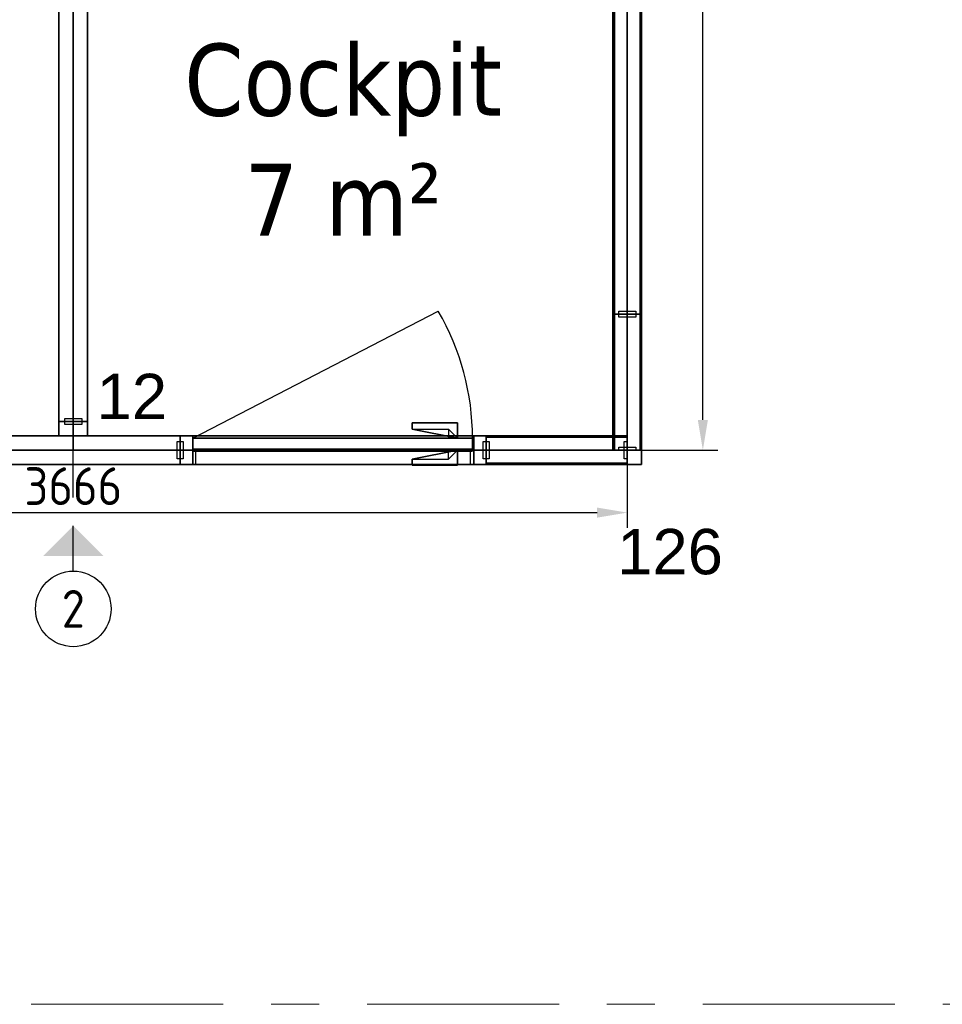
# Model space of a CAD drawing. Extents: x 2820 to 91013, y 1478 to 38178.
# Tile 25 of 182: x 11672 to 14725, y 30328 to 33585. Entities that reach past the tile are written whole.
import ezdxf
from ezdxf.enums import TextEntityAlignment as Align

# ---------------------------------------------------------------- set-up
doc = ezdxf.new("R2010")
doc.units = 0
doc.header["$LTSCALE"] = 50
doc.header["$PDSIZE"] = -5
doc.linetypes.add('HIDDEN2', pattern=[4.7625, 3.175, -1.5875])
doc.linetypes.add('Onderlegger 2e verdieping$0$stramien', pattern=[22.225, 12.7, -3.175, 3.175, -3.175])
doc.layers.get('0').update_dxf_attribs({"linetype": 'CONTINUOUS'})
doc.layers.get('DEFPOINTS').update_dxf_attribs({"linetype": 'CONTINUOUS'})
for name, color, linetype in [('AS-A38--_F----5', 2, 'CONTINUOUS'), ('AS-A38--_F---4-', 9, 'CONTINUOUS'), ('AS-I38-E_F----5_Deuren', 7, 'CONTINUOUS'), ('AS-I38-M_F----5_Deurmodulen', 7, 'CONTINUOUS'), ('AS-I38-M_F----5_Hoekaansluitingen', 7, 'CONTINUOUS'), ('AS-I38-M_F----5_Muuraansluitingen', 7, 'CONTINUOUS'), ('AS-I38-M_F----5_Wandmodulen', 7, 'CONTINUOUS'), ('AS-L32--_F----5', 84, 'CONTINUOUS'), ('AS-L32--_F---4-', 84, 'CONTINUOUS'), ('AS-L32--_F-23--', 84, 'CONTINUOUS'), ('AS-L32--_F123--', 84, 'CONTINUOUS'), ('AS-L38--', 7, 'CONTINUOUS'), ('AS-L38--_F----5', 7, 'CONTINUOUS'), ('AS-L38--_F---4-', 7, 'CONTINUOUS'), ('AS-L38--_F-23--', 3, 'CONTINUOUS'), ('AS-L38--_F1----', 2, 'CONTINUOUS'), ('AS-L38--_F1-----', 2, 'CONTINUOUS'), ('AS-L38--_F123--', 7, 'CONTINUOUS'), ('AS-L38GL_F---4-', 2, 'CONTINUOUS'), ('AS-L38GL_F123--', 3, 'CONTINUOUS'), ('AS-M38--_F123--_Wandlengte', 1, 'CONTINUOUS'), ('AS-T38--_F----5', 7, 'CONTINUOUS'), ('AS-T38--_F-23--', 7, 'CONTINUOUS'), ('IWTEKST', 2, 'CONTINUOUS')]:
    doc.layers.add(name, color=color, linetype=linetype)
doc.layers.add('AS-I38-1_F----5', color=2, linetype='CONTINUOUS', plot=False)
doc.layers.add('IWHULPLIJN', color=40, linetype='CONTINUOUS', plot=False)
doc.layers.add('Onderlegger 2e verdieping$0$A-AREA-IDEN', color=8, linetype='CONTINUOUS', lineweight=18)
doc.layers.add('Onderlegger 2e verdieping$0$S-GRID', color=8, linetype='CONTINUOUS', lineweight=18)
doc.styles.add('Onderlegger 2e verdieping$0$Tahoma_1', font='TAHOMA.TTF', dxfattribs={"height": 238.040123})
doc.styles.get("Standard").update_dxf_attribs({"font": 'isocp.shx'})
doc.dimstyles.new('CWall_F2_Wandlengte', dxfattribs={"dimscale": 50, "dimtxt": 2.5, "dimasz": 2, "dimexe": 1, "dimexo": 1, "dimgap": 0.5, "dimtad": 1, "dimdec": 0, "dimdsep": 46, "dimtxsty": 'Standard', "dimcen": 2.5, "dimclrt": 2, "dimadec": 0, "dimazin": 0, "dimtfac": 1, "dimtdec": 0, "dimtix": 1, "dimtmove": 2, "dimatfit": 0, "dimfxl": 0, "dimtolj": 1, "dimtzin": 0, "dimarcsym": 0})
pattern_1 = [(60, (616, 2090), (-43300, 25000), [300, -50000]), (60, (690, 2164), (-43300, 25000), [100, -50000]), (60, (645, 2190), (-43300, 25000), [100, -50000]), (150, (780, 2170), (-25000, -43300), [200, -50000])]
pattern_2 = [(0, (691.5, 1360), (29.7656, 59.5312), [0, -59.5312])]
pattern_3 = [(60, (616, 1230), (-43300, 25000), [300, -50000]), (60, (690, 1304), (-43300, 25000), [100, -50000]), (60, (645, 1330), (-43300, 25000), [100, -50000]), (150, (780, 1310), (-25000, -43300), [200, -50000])]
pattern_4 = [(60, (616, 370), (-43300, 25000), [300, -50000]), (60, (690, 444), (-43300, 25000), [100, -50000]), (60, (645, 470), (-43300, 25000), [100, -50000]), (150, (780, 450), (-25000, -43300), [200, -50000])]
pattern_5 = [(60, (150, 2090), (-43300, 25000), [300, -50000]), (60, (220, 2164), (-43300, 25000), [100, -50000]), (60, (180, 2190), (-43300, 25000), [100, -50000]), (150, (310, 2170), (-25000, -43300), [200, -50000])]
pattern_6 = [(0, (225, 1360), (29.766, 59.531), [0, -59.531])]
pattern_7 = [(60, (150, 1230), (-43300, 25000), [300, -50000]), (60, (220, 1304), (-43300, 25000), [100, -50000]), (60, (180, 1330), (-43300, 25000), [100, -50000]), (150, (310, 1310), (-25000, -43300), [200, -50000])]
pattern_8 = [(60, (150, 370), (-43300, 25000), [300, -50000]), (60, (220, 444), (-43300, 25000), [100, -50000]), (60, (180, 470), (-43300, 25000), [100, -50000]), (150, (310, 450), (-25000, -43300), [200, -50000])]
pattern_9 = [(60, (160, 2090), (-43300, 25000), [300, -50000]), (60, (230, 2164), (-43300, 25000), [100, -50000]), (60, (187, 2190), (-43300, 25000), [100, -50000]), (150, (320, 2170), (-25000, -43300), [200, -50000])]
pattern_10 = [(0, (233.25, 1360), (29.766, 59.531), [0, -59.531])]
pattern_11 = [(60, (160, 1230), (-43300, 25000), [300, -50000]), (60, (230, 1304), (-43300, 25000), [100, -50000]), (60, (187, 1330), (-43300, 25000), [100, -50000]), (150, (320, 1310), (-25000, -43300), [200, -50000])]
pattern_12 = [(60, (160, 370), (-43300, 25000), [300, -50000]), (60, (230, 444), (-43300, 25000), [100, -50000]), (60, (187, 470), (-43300, 25000), [100, -50000]), (150, (320, 450), (-25000, -43300), [200, -50000])]
pattern_13 = [(0, (869, 1360), (31.75, 31.75), [15.875, -47.625]), (90, (876.938, 1352.062), (-31.75, 31.75), [15.875, -47.625])]

# ---------------------------------------------------------------- blocks, each defined once
blk = doc.blocks.new('Onderlegger 2e verdieping')
at = {"layer": 'Onderlegger 2e verdieping$0$S-GRID', "linetype": 'Onderlegger 2e verdieping$0$stramien'}
blk.add_line((2820.4, 30328.2), (55386.6, 30328.2), dxfattribs=at)
at = {"layer": 'Onderlegger 2e verdieping$0$A-AREA-IDEN', "insert": (12742.5, 33505.8), "char_height": 238.04, "width": 1263, "attachment_point": 2, "line_spacing_factor": 1.000232, "style": 'Onderlegger 2e verdieping$0$Tahoma_1'}
blk.add_mtext('Cockpit\\P7 m²', dxfattribs=at)
blk = doc.blocks.new('QHK-4---_CTA01')
at = {"layer": 'AS-L38--_F----5', "linetype": 'HIDDEN2'}
blk.add_line((0, 0), (0, 0, 2700), dxfattribs=at)
at = {"layer": 'AS-L38--_F---4-'}
blk.add_line((-47.5, 47.5), (-47.5, 47.5, 2700), dxfattribs=at)
for points, invisible_edges in [([(0, 47.5, 2700), (0, -47.5, 2700), (47.5, -47.5, 2700), (-47.5, 47.5, 2700)], 4), ([(47.5, -47.5, 2700), (-47.5, 47.5, 2700), (-47.5, 0, 2700), (47.5, 0, 2700)], 1), ([(47.5, 0), (47.5, 0, 60), (47.5, -47.5, 60), (47.5, -47.5)], 1), ([(47.5, 0, 2660), (47.5, 0, 2700), (47.5, -47.5, 2700), (47.5, -47.5, 2660)], 1), ([(47.5, -47.5), (47.5, -47.5, 60), (0, -47.5, 60), (0, -47.5)], 4), ([(47.5, -47.5, 2660), (47.5, -47.5, 2700), (0, -47.5, 2700), (0, -47.5, 2660)], 4)]:
    blk.add_3dface(points, dxfattribs=dict(at, invisible_edges=invisible_edges))
for points in [[(47.5, 0, 60), (47.5, 0, 2660), (47.5, -47.5, 2660), (47.5, -47.5, 60)], [(47.5, -47.5, 60), (47.5, -47.5, 2660), (0, -47.5, 2660), (0, -47.5, 60)]]:
    blk.add_3dface(points, dxfattribs=at)
at = {"layer": 'AS-L38--_F123--'}
blk.add_lwpolyline([(0, -47.5), (47.5, -47.5), (47.5, 0)], dxfattribs=at)
at = {"layer": 'DEFPOINTS'}
blk.add_point((0, 0, 2700), dxfattribs=at)
at = {"layer": 'AS-I38-M_F----5_Hoekaansluitingen', "extrusion": (1, -6.12303e-17, 0)}
blk.add_text('D126', height=125, rotation=90, dxfattribs=at).set_placement((0, 2750), align=Align.MIDDLE_LEFT)
at = {"layer": 'AS-I38-M_F----5_Hoekaansluitingen', "extrusion": (0, -1, 0)}
blk.add_text('D126', height=125, rotation=90, dxfattribs=at).set_placement((0, 2750), align=Align.MIDDLE_LEFT)
blk = doc.blocks.new('WandNr2-_CTA01')
at = {"layer": 'AS-T38--_F-23--', "color": 0, "linetype": 'ByBlock'}
blk.add_line((0, -5), (0, -2), dxfattribs=at)
blk.add_circle((0, -7.5), 2.5, dxfattribs=at)
blk.add_solid([(0, -2), (2, -4), (-2, -4)], dxfattribs=at)
blk.add_attdef('WANDNR', text='', height=2.5, dxfattribs=at).set_placement((0, -7.5), align=Align.MIDDLE)
blk = doc.blocks.new('WandNr5o_CTA01')
at = {"layer": 'AS-T38--_F----5', "color": 0, "linetype": 'ByBlock'}
blk.add_circle((0, -18), 2.5, dxfattribs=at)
blk.add_attdef('WANDNR', text='', height=2.5, dxfattribs=at).set_placement((0, -18), align=Align.MIDDLE)
blk = doc.blocks.new('BvnAans-_CTA01')
at = {"layer": 'AS-L38--_F----5', "color": 0, "invisible_edges": 10}
blk.add_3dface([(0, 0), (1, 0), (1, 0, 1), (0, 0, 1)], dxfattribs=at)
at = {"layer": 'AS-L38--_F---4-', "invisible_edges": 10}
for points in [[(0, 0.5), (1, 0.5), (1, 0.5, 1), (0, 0.5, 1)], [(0, -0.5), (1, -0.5), (1, -0.5, 1), (0, -0.5, 1)]]:
    blk.add_3dface(points, dxfattribs=at)
at = {"layer": 'AS-L38--_F---4-'}
blk.add_3dface([(0, -0.5, 1), (0, 0.5, 1), (1, 0.5, 1), (1, -0.5, 1)], dxfattribs=at)
blk = doc.blocks.new('OndrAans_CTA01')
at = {"layer": 'AS-L38--_F----5', "color": 0, "invisible_edges": 10}
blk.add_3dface([(0, 0), (1, 0), (1, 0, 1), (0, 0, 1)], dxfattribs=at)
at = {"layer": 'AS-L38--_F---4-', "invisible_edges": 10}
for points in [[(0, 0.5), (1, 0.5), (1, 0.5, 1), (0, 0.5, 1)], [(0, -0.5), (1, -0.5), (1, -0.5, 1), (0, -0.5, 1)]]:
    blk.add_3dface(points, dxfattribs=at)
at = {"layer": 'AS-L38--_F123--', "color": 0}
blk.add_3dface([(0, -0.5), (1, -0.5), (1, 0.5), (0, 0.5)], dxfattribs=at)
blk = doc.blocks.new('Q0WDSTL-_CTA01')
at = {"layer": 'AS-L38--_F-23--'}
for p, q in [((0, 0.3), (0, 0.5)), ((0, -0.3), (0, -0.5))]:
    blk.add_line(p, q, dxfattribs=at)
at = {"layer": 'AS-L38--_F-23--', "color": 1}
blk.add_lwpolyline([(0, 0.3), (1, 0.3), (1, -0.3), (0, -0.3)], dxfattribs=at)
at = {"layer": 'AS-L38--_F1-----'}
blk.add_lwpolyline([(0, 0.5), (0, -0.5)], dxfattribs=at)
blk = doc.blocks.new('D1------_CTA01')
at = {"layer": 'AS-L38--_F----5', "color": 0}
blk.add_3dface([(0, 0), (1, 0), (1, 0, 1), (0, 0, 1)], dxfattribs=at)
at = {"layer": 'AS-L38--_F---4-'}
for points in [[(0, 0.5), (1, 0.5), (1, 0.5, 1), (0, 0.5, 1)], [(0, -0.5), (1, -0.5), (1, -0.5, 1), (0, -0.5, 1)]]:
    blk.add_3dface(points, dxfattribs=at)
blk = doc.blocks.new('QWND13--_CTA01')
at = {"layer": 'DEFPOINTS'}
blk.add_point((0, 0, 2700), dxfattribs=at)
at = {"layer": 'AS-L38--', "yscale": 95}
for name, p, xscale, zscale in [('BvnAans-_CTA01', (0, 0, 2660), 707, 40), ('OndrAans_CTA01', (0, 0), 707, 60), ('Q0WDSTL-_CTA01', (0, 0), 10, 10), ('D1------_CTA01', (0, 0, 1780), 707, 880), ('D1------_CTA01', (0, 0, 940), 707, 840), ('D1------_CTA01', (0, 0, 60), 707, 880)]:
    blk.add_blockref(name, p, dxfattribs=dict(at, xscale=xscale, zscale=zscale))
at = {"layer": 'AS-L38--', "xscale": 10, "yscale": 95, "zscale": 10, "rotation": 180}
blk.add_blockref('Q0WDSTL-_CTA01', (707, 0), dxfattribs=at)
at = {"layer": 'AS-I38-1_F----5', "extrusion": (0, -1, 0)}
blk.add_text('3', height=90, dxfattribs=at).set_placement((40, 130))
at = {"layer": 'AS-I38-M_F----5_Wandmodulen', "extrusion": (0, -1, 0)}
blk.add_text('AH', height=125, rotation=90, dxfattribs=at).set_placement((353.5, 2750), align=Align.MIDDLE_LEFT)
blk = doc.blocks.new('3ADRDRP-_CTA01')
at = {"layer": 'AS-L38--_F----5', "color": 0}
blk.add_3dface([(0, 0), (1, 0), (1, 0, 1), (0, 0, 1)], dxfattribs=at)
at = {"layer": 'AS-L38--_F---4-'}
mesh = blk.add_polymesh((6, 3), dxfattribs=at)
for k, corner in enumerate([(1, -0.5, 1), (1, -0.5), (1, -0.5), (0, -0.5, 1), (0, -0.5), (0, -0.5), (0, 0.5, 1), (0, 0.5), (0, -0.5), (1, 0.5, 1), (1, 0.5), (1, -0.5), (1, 0.5, 1), (1, 0.5, 1), (1, -0.5, 1), (0, 0.5, 1), (0, 0.5, 1), (0, -0.5, 1)]):
    mesh.set_mesh_vertex(divmod(k, 3), corner)
blk = doc.blocks.new('Q0DRSTL-_CTA01')
at = {"layer": 'AS-L38--_F----5', "color": 0}
blk.add_3dface([(0, 0), (1, 0), (1, 0, 1), (0, 0, 1)], dxfattribs=at)
at = {"layer": 'AS-L38--_F-23--', "color": 0}
for p, q in [((0, 0.5), (0, 0.3)), ((1, 0.5), (1, 0)), ((1, 0), (1.25, 0)), ((0, -0.5), (0, -0.3))]:
    blk.add_line(p, q, dxfattribs=at)
for points in [[(1, 0.5), (0, 0.5)], [(0, -0.5), (1.25, -0.5), (1.25, 0)]]:
    blk.add_lwpolyline(points, dxfattribs=at)
at = {"layer": 'AS-L38--_F1----', "color": 0}
blk.add_lwpolyline([(0, -0.5), (1, -0.5), (1, 0.5), (0, 0.5)], close=True, dxfattribs=at)
at = {"layer": 'AS-L38--_F---4-'}
mesh = blk.add_polymesh((6, 3), dxfattribs=at)
for k, corner in enumerate([(1, -0.5, 1), (1, -0.5), (1, -0.5), (0, -0.5, 1), (0, -0.5), (0, -0.5), (0, 0.5, 1), (0, 0.5), (0, -0.5), (1, 0.5, 1), (1, 0.5), (1, -0.5), (1, 0.5, 1), (1, 0.5, 1), (1, -0.5, 1), (0, 0.5, 1), (0, 0.5, 1), (0, -0.5, 1)]):
    mesh.set_mesh_vertex(divmod(k, 3), corner)
blk = doc.blocks.new('ddch1---_CTA01')
at = {"layer": 'AS-L32--_F----5', "color": 1}
for p, q in [((0, 0.075), (1, 0.075, 0.5)), ((1, 0.075, 0.5), (0, 0.075, 1))]:
    blk.add_line(p, q, dxfattribs=at)
at = {"layer": 'AS-L32--_F----5', "color": 1, "linetype": 'HIDDEN2'}
for p, q in [((0, -0.075), (1, -0.075, 0.5)), ((1, -0.075, 0.5), (0, -0.075, 1))]:
    blk.add_line(p, q, dxfattribs=at)
at = {"layer": 'AS-L32--_F----5'}
blk.add_3dface([(0, 0), (0, 0, 1), (1, 0, 1), (1, 0)], dxfattribs=at)
at = {"layer": 'AS-L32--_F---4-'}
for points in [[(0, 1), (0, 1, 1), (1, 1, 1), (1, 1)], [(0, 1), (0, 0), (0, 0, 1), (0, 1, 1)], [(0, 0, 1), (0, 1, 1), (1, 1, 1), (1, 0, 1)], [(1, 1, 1), (1, 0, 1), (1, 0), (1, 1)], [(0, 0), (0, 0, 1), (1, 0, 1), (1, 0)]]:
    blk.add_3dface(points, dxfattribs=at)
at = {"layer": 'AS-L32--_F123--', "color": 1}
blk.add_line((0, 1), (0.8776, 11.4994), dxfattribs=at)
at = {"layer": 'AS-L32--_F123--'}
for p, q in [((1, 1), (0, 1)), ((0, 1), (0, 0)), ((1, 0), (1, 1)), ((0, 0), (1, 0))]:
    blk.add_line(p, q, dxfattribs=at)
at = {"layer": 'AS-L32--_F123--', "color": 1}
blk.add_ellipse((0, 1), major_axis=(0, 21.9), ratio=0.045662, start_param=-1.570796, end_param=-1.070796, dxfattribs=at)
at = {"layer": 'DEFPOINTS'}
blk.add_point((0, 0), dxfattribs=at)
blk.add_point((0, 0), dxfattribs=at)
blk = doc.blocks.new('KlnkRcht_CTA01')
at = {"layer": 'AS-L32--_F----5'}
blk.add_polyline3d([(-0.5, 0, -0.5), (0.5, 0, -0.5), (0.5, 0, 0.5), (-0.5, 0, 0.5)], close=True, dxfattribs=at)
at = {"layer": 'AS-L32--_F-23--'}
for p, q in [((0.3, -0.6, -0.5), (0.3, 0, -0.5)), ((0.5, 0, -0.5), (0.5, -1, -0.5)), ((-0.5, -1, -0.5), (-0.5, -0.6, -0.5)), ((-0.5, -0.6, -0.5), (0.3, -0.6, -0.5)), ((0.5, -1, -0.5), (-0.5, -1, -0.5))]:
    blk.add_line(p, q, dxfattribs=at)
at = {"layer": 'AS-L32--_F---4-'}
mesh = blk.add_polyface(dxfattribs=at)
corners = [(0.5, 0, -0.5), (0.5, -1, -0.5), (-0.5, -1, -0.5), (-0.5, -0.6, -0.5), (0.3, -0.6, -0.5), (0.3, 0, -0.5), (0.5, 0, 0.5), (0.5, -1, 0.5), (-0.5, -1, 0.5), (-0.5, -0.6, 0.5), (0.3, -0.6, 0.5), (0.3, 0, 0.5)]
mesh.append_faces([[corners[k] for k in face] for face in [(0, 1, 7, 6), (1, 2, 8, 7), (2, 3, 9, 8)]])
mesh.append_faces([[corners[k] for k in face] for face in [(6, 10, 11)]], dxfattribs={"vtx0": -1})
mesh.append_faces([[corners[k] for k in face] for face in [(6, 9, 10)]], dxfattribs={"vtx0": -1, "vtx2": -1})
mesh.append_faces([[corners[k] for k in face] for face in [(6, 7, 8, 9)]], dxfattribs={"vtx3": -1})
blk = doc.blocks.new('QDR-2---_CTA01')
at = {"layer": 'DEFPOINTS'}
blk.add_point((0, 0, 2700), dxfattribs=at)
at = {"layer": 'AS-L38--'}
for name, p, xscale, yscale, zscale in [('ddch1---_CTA01', (41.5, 0, 10), 926, 40, 2585), ('KlnkRcht_CTA01', (842.5, 40, 1050), 150, -50, 20), ('BvnAans-_CTA01', (0, 0, 2660), 1013, 95, 40), ('Q0WDSTL-_CTA01', (0, 0), 10, 95, 10), ('3ADRDRP-_CTA01', (0, 0, 2595), 1013, 95, 65), ('Q0DRSTL-_CTA01', (0, 0), 41.5, 95, 2595), ('Q0DRSTL-_CTA01', (1013, 0), -41.5, 95, 2595), ('KlnkRcht_CTA01', (842.5, 0, 1050), 150, 50, 20)]:
    blk.add_blockref(name, p, dxfattribs=dict(at, xscale=xscale, yscale=yscale, zscale=zscale))
at = {"layer": 'AS-L38--', "xscale": 10, "yscale": 95, "zscale": 10, "rotation": 180}
blk.add_blockref('Q0WDSTL-_CTA01', (1013, 0), dxfattribs=at)
at = {"layer": 'AS-I38-E_F----5_Deuren', "extrusion": (0, -1, 0)}
blk.add_text('926x2585', height=90, dxfattribs=at).set_placement((959, 175), align=Align.BOTTOM_RIGHT)
at = {"layer": 'AS-I38-M_F----5_Deurmodulen', "extrusion": (0, -1, 0)}
blk.add_text('DA', height=125, rotation=90, dxfattribs=at).set_placement((506.5, 2750), align=Align.MIDDLE_LEFT)
blk = doc.blocks.new('QPGLAS--_CTA01')
at = {"layer": 'AS-L38--_F----5', "color": 0}
blk.add_3dface([(0, 0), (1, 0), (1, 0, 1), (0, 0, 1)], dxfattribs=at)
at = {"layer": 'AS-L38GL_F123--'}
blk.add_line((0, 0), (1, 0), dxfattribs=at)
at = {"layer": 'AS-L38GL_F---4-'}
mesh = blk.add_polymesh((6, 3), dxfattribs=at)
for k, corner in enumerate([(1, -0.45, 1), (1, -0.45), (1, -0.45), (0, -0.45, 1), (0, -0.45), (0, -0.45), (0, 0.45, 1), (0, 0.45), (0, -0.45), (1, 0.45, 1), (1, 0.45), (1, -0.45), (1, 0.45, 1), (1, 0.45, 1), (1, -0.45, 1), (0, 0.45, 1), (0, 0.45, 1), (0, -0.45, 1)]):
    mesh.set_mesh_vertex(divmod(k, 3), corner)
blk = doc.blocks.new('O4------_CTA01')
blk.add_blockref('QPGLAS--_CTA01', (0, 0))
blk = doc.blocks.new('QWND18--_CTA01')
at = {"layer": 'AS-A38--_F----5', "extrusion": (0, -1, 0)}
h = blk.add_hatch(dxfattribs=at)
h.set_pattern_fill('GLAS2', color=256, scale=50, angle=60, style=0, pattern_type=2)
h.set_pattern_definition(pattern_1)
h.paths.add_polyline_path([(0, 1780), (1383, 1780), (1383, 2660), (0, 2660)])
h = blk.add_hatch(dxfattribs=at)
h.set_pattern_fill('GLAS2', color=256, scale=50, angle=60, style=0, pattern_type=2)
h.set_pattern_definition(pattern_3)
h.paths.add_polyline_path([(0, 940), (1383, 940), (1383, 1780), (0, 1780)])
h = blk.add_hatch(dxfattribs=at)
h.set_pattern_fill('GLAS2', color=256, scale=50, angle=60, style=0, pattern_type=2)
h.set_pattern_definition(pattern_4)
h.paths.add_polyline_path([(0, 60), (1383, 60), (1383, 940), (0, 940)])
h = blk.add_hatch(dxfattribs=at)
h.set_pattern_fill('DOTS', color=256, scale=37.5, style=0)
h.set_pattern_definition(pattern_2)
h.paths.add_polyline_path([(10, 950), (1373, 950), (1373, 1770), (10, 1770)])
at = {"layer": 'AS-A38--_F---4-', "extrusion": (0, -1, 0)}
h = blk.add_hatch(dxfattribs=at)
h.set_pattern_fill('GLAS2', color=256, scale=50, angle=60, style=0, pattern_type=2)
h.set_pattern_definition(pattern_1)
h.paths.add_polyline_path([(0, 1780), (1383, 1780), (1383, 2660), (0, 2660)])
h = blk.add_hatch(dxfattribs=at)
h.set_pattern_fill('GLAS2', color=256, scale=50, angle=60, style=0, pattern_type=2)
h.set_pattern_definition(pattern_3)
h.paths.add_polyline_path([(0, 940), (1383, 940), (1383, 1780), (0, 1780)])
h = blk.add_hatch(dxfattribs=at)
h.set_pattern_fill('GLAS2', color=256, scale=50, angle=60, style=0, pattern_type=2)
h.set_pattern_definition(pattern_4)
h.paths.add_polyline_path([(0, 60), (1383, 60), (1383, 940), (0, 940)])
h = blk.add_hatch(dxfattribs=at)
h.set_pattern_fill('DOTS', color=256, scale=37.5, style=0)
h.set_pattern_definition(pattern_2)
h.paths.add_polyline_path([(10, 950), (1373, 950), (1373, 1770), (10, 1770)])
h = blk.add_hatch(dxfattribs=at)
h.set_pattern_fill('GLAS2', color=256, scale=50, angle=60, style=0, pattern_type=2)
h.set_pattern_definition(pattern_1)
h.paths.add_polyline_path([(0, 1780), (1383, 1780), (1383, 2660), (0, 2660)])
h = blk.add_hatch(dxfattribs=at)
h.set_pattern_fill('GLAS2', color=256, scale=50, angle=60, style=0, pattern_type=2)
h.set_pattern_definition(pattern_3)
h.paths.add_polyline_path([(0, 940), (1383, 940), (1383, 1780), (0, 1780)])
h = blk.add_hatch(dxfattribs=at)
h.set_pattern_fill('GLAS2', color=256, scale=50, angle=60, style=0, pattern_type=2)
h.set_pattern_definition(pattern_4)
h.paths.add_polyline_path([(0, 60), (1383, 60), (1383, 940), (0, 940)])
h = blk.add_hatch(dxfattribs=at)
h.set_pattern_fill('DOTS', color=256, scale=37.5, style=0)
h.set_pattern_definition(pattern_2)
h.paths.add_polyline_path([(10, 950), (1373, 950), (1373, 1770), (10, 1770)])
at = {"layer": 'DEFPOINTS'}
blk.add_point((0, 0, 2700), dxfattribs=at)
at = {"layer": 'AS-L38--', "yscale": 95}
for name, p, xscale, zscale in [('BvnAans-_CTA01', (0, 0, 2660), 1383, 40), ('OndrAans_CTA01', (0, 0), 1383, 60), ('Q0WDSTL-_CTA01', (0, 0), 10, 10), ('O4------_CTA01', (0, 0, 1780), 1383, 880), ('O4------_CTA01', (0, 0, 940), 1383, 840), ('O4------_CTA01', (0, 0, 60), 1383, 880)]:
    blk.add_blockref(name, p, dxfattribs=dict(at, xscale=xscale, zscale=zscale))
at = {"layer": 'AS-L38--', "xscale": 10, "yscale": 95, "zscale": 10, "rotation": 180}
blk.add_blockref('Q0WDSTL-_CTA01', (1383, 0), dxfattribs=at)
at = {"layer": 'AS-I38-1_F----5', "extrusion": (0, -1, 0)}
blk.add_text('2', height=90, dxfattribs=at).set_placement((40, 130))
at = {"layer": 'AS-I38-M_F----5_Wandmodulen', "extrusion": (0, -1, 0)}
blk.add_text('GH', height=125, rotation=90, dxfattribs=at).set_placement((691.5, 2750), align=Align.MIDDLE_LEFT)
blk = doc.blocks.new('QWND19--_CTA01')
at = {"layer": 'AS-A38--_F----5', "extrusion": (0, -1, 0)}
h = blk.add_hatch(dxfattribs=at)
h.set_pattern_fill('GLAS2', color=256, scale=50, angle=60, style=0, pattern_type=2)
h.set_pattern_definition(pattern_5)
h.paths.add_polyline_path([(0, 1780), (450, 1780), (450, 2660), (0, 2660)])
h = blk.add_hatch(dxfattribs=at)
h.set_pattern_fill('GLAS2', color=256, scale=50, angle=60, style=0, pattern_type=2)
h.set_pattern_definition(pattern_7)
h.paths.add_polyline_path([(0, 940), (450, 940), (450, 1780), (0, 1780)])
h = blk.add_hatch(dxfattribs=at)
h.set_pattern_fill('GLAS2', color=256, scale=50, angle=60, style=0, pattern_type=2)
h.set_pattern_definition(pattern_8)
h.paths.add_polyline_path([(0, 60), (450, 60), (450, 940), (0, 940)])
h = blk.add_hatch(dxfattribs=at)
h.set_pattern_fill('DOTS', color=256, scale=37.5, style=0)
h.set_pattern_definition(pattern_6)
h.paths.add_polyline_path([(10, 950), (440, 950), (440, 1770), (10, 1770)])
at = {"layer": 'AS-A38--_F---4-', "extrusion": (0, -1, 0)}
h = blk.add_hatch(dxfattribs=at)
h.set_pattern_fill('GLAS2', color=256, scale=50, angle=60, style=0, pattern_type=2)
h.set_pattern_definition(pattern_5)
h.paths.add_polyline_path([(0, 1780), (450, 1780), (450, 2660), (0, 2660)])
h = blk.add_hatch(dxfattribs=at)
h.set_pattern_fill('GLAS2', color=256, scale=50, angle=60, style=0, pattern_type=2)
h.set_pattern_definition(pattern_7)
h.paths.add_polyline_path([(0, 940), (450, 940), (450, 1780), (0, 1780)])
h = blk.add_hatch(dxfattribs=at)
h.set_pattern_fill('GLAS2', color=256, scale=50, angle=60, style=0, pattern_type=2)
h.set_pattern_definition(pattern_8)
h.paths.add_polyline_path([(0, 60), (450, 60), (450, 940), (0, 940)])
h = blk.add_hatch(dxfattribs=at)
h.set_pattern_fill('DOTS', color=256, scale=37.5, style=0)
h.set_pattern_definition(pattern_6)
h.paths.add_polyline_path([(10, 950), (440, 950), (440, 1770), (10, 1770)])
h = blk.add_hatch(dxfattribs=at)
h.set_pattern_fill('GLAS2', color=256, scale=50, angle=60, style=0, pattern_type=2)
h.set_pattern_definition(pattern_5)
h.paths.add_polyline_path([(0, 1780), (450, 1780), (450, 2660), (0, 2660)])
h = blk.add_hatch(dxfattribs=at)
h.set_pattern_fill('GLAS2', color=256, scale=50, angle=60, style=0, pattern_type=2)
h.set_pattern_definition(pattern_7)
h.paths.add_polyline_path([(0, 940), (450, 940), (450, 1780), (0, 1780)])
h = blk.add_hatch(dxfattribs=at)
h.set_pattern_fill('GLAS2', color=256, scale=50, angle=60, style=0, pattern_type=2)
h.set_pattern_definition(pattern_8)
h.paths.add_polyline_path([(0, 60), (450, 60), (450, 940), (0, 940)])
h = blk.add_hatch(dxfattribs=at)
h.set_pattern_fill('DOTS', color=256, scale=37.5, style=0)
h.set_pattern_definition(pattern_6)
h.paths.add_polyline_path([(10, 950), (440, 950), (440, 1770), (10, 1770)])
at = {"layer": 'DEFPOINTS'}
blk.add_point((0, 0, 2700), dxfattribs=at)
at = {"layer": 'AS-L38--', "yscale": 95}
for name, p, xscale, zscale in [('BvnAans-_CTA01', (0, 0, 2660), 450, 40), ('OndrAans_CTA01', (0, 0), 450, 60), ('Q0WDSTL-_CTA01', (0, 0), 10, 10), ('O4------_CTA01', (0, 0, 1780), 450, 880), ('O4------_CTA01', (0, 0, 940), 450, 840), ('O4------_CTA01', (0, 0, 60), 450, 880)]:
    blk.add_blockref(name, p, dxfattribs=dict(at, xscale=xscale, zscale=zscale))
at = {"layer": 'AS-L38--', "xscale": 10, "yscale": 95, "zscale": 10, "rotation": 180}
blk.add_blockref('Q0WDSTL-_CTA01', (450, 0), dxfattribs=at)
at = {"layer": 'AS-I38-1_F----5', "extrusion": (0, -1, 0)}
blk.add_text('1', height=90, dxfattribs=at).set_placement((40, 130))
at = {"layer": 'AS-I38-M_F----5_Wandmodulen', "extrusion": (0, -1, 0)}
blk.add_text('GH', height=125, rotation=90, dxfattribs=at).set_placement((225, 2750), align=Align.MIDDLE_LEFT)
blk = doc.blocks.new('QWND20--_CTA01')
at = {"layer": 'AS-A38--_F----5', "extrusion": (0, -1, 0)}
h = blk.add_hatch(dxfattribs=at)
h.set_pattern_fill('GLAS2', color=256, scale=50, angle=60, style=0, pattern_type=2)
h.set_pattern_definition(pattern_9)
h.paths.add_polyline_path([(0, 1780), (466.5, 1780), (466.5, 2660), (0, 2660)])
h = blk.add_hatch(dxfattribs=at)
h.set_pattern_fill('GLAS2', color=256, scale=50, angle=60, style=0, pattern_type=2)
h.set_pattern_definition(pattern_11)
h.paths.add_polyline_path([(0, 940), (466.5, 940), (466.5, 1780), (0, 1780)])
h = blk.add_hatch(dxfattribs=at)
h.set_pattern_fill('GLAS2', color=256, scale=50, angle=60, style=0, pattern_type=2)
h.set_pattern_definition(pattern_12)
h.paths.add_polyline_path([(0, 60), (466.5, 60), (466.5, 940), (0, 940)])
h = blk.add_hatch(dxfattribs=at)
h.set_pattern_fill('DOTS', color=256, scale=37.5, style=0)
h.set_pattern_definition(pattern_10)
h.paths.add_polyline_path([(10, 950), (456.5, 950), (456.5, 1770), (10, 1770)])
at = {"layer": 'AS-A38--_F---4-', "extrusion": (0, -1, 0)}
h = blk.add_hatch(dxfattribs=at)
h.set_pattern_fill('GLAS2', color=256, scale=50, angle=60, style=0, pattern_type=2)
h.set_pattern_definition(pattern_9)
h.paths.add_polyline_path([(0, 1780), (466.5, 1780), (466.5, 2660), (0, 2660)])
h = blk.add_hatch(dxfattribs=at)
h.set_pattern_fill('GLAS2', color=256, scale=50, angle=60, style=0, pattern_type=2)
h.set_pattern_definition(pattern_11)
h.paths.add_polyline_path([(0, 940), (466.5, 940), (466.5, 1780), (0, 1780)])
h = blk.add_hatch(dxfattribs=at)
h.set_pattern_fill('GLAS2', color=256, scale=50, angle=60, style=0, pattern_type=2)
h.set_pattern_definition(pattern_12)
h.paths.add_polyline_path([(0, 60), (466.5, 60), (466.5, 940), (0, 940)])
h = blk.add_hatch(dxfattribs=at)
h.set_pattern_fill('DOTS', color=256, scale=37.5, style=0)
h.set_pattern_definition(pattern_10)
h.paths.add_polyline_path([(10, 950), (456.5, 950), (456.5, 1770), (10, 1770)])
h = blk.add_hatch(dxfattribs=at)
h.set_pattern_fill('GLAS2', color=256, scale=50, angle=60, style=0, pattern_type=2)
h.set_pattern_definition(pattern_9)
h.paths.add_polyline_path([(0, 1780), (466.5, 1780), (466.5, 2660), (0, 2660)])
h = blk.add_hatch(dxfattribs=at)
h.set_pattern_fill('GLAS2', color=256, scale=50, angle=60, style=0, pattern_type=2)
h.set_pattern_definition(pattern_11)
h.paths.add_polyline_path([(0, 940), (466.5, 940), (466.5, 1780), (0, 1780)])
h = blk.add_hatch(dxfattribs=at)
h.set_pattern_fill('GLAS2', color=256, scale=50, angle=60, style=0, pattern_type=2)
h.set_pattern_definition(pattern_12)
h.paths.add_polyline_path([(0, 60), (466.5, 60), (466.5, 940), (0, 940)])
h = blk.add_hatch(dxfattribs=at)
h.set_pattern_fill('DOTS', color=256, scale=37.5, style=0)
h.set_pattern_definition(pattern_10)
h.paths.add_polyline_path([(10, 950), (456.5, 950), (456.5, 1770), (10, 1770)])
at = {"layer": 'DEFPOINTS'}
blk.add_point((0, 0, 2700), dxfattribs=at)
at = {"layer": 'AS-L38--', "yscale": 95}
for name, p, xscale, zscale in [('BvnAans-_CTA01', (0, 0, 2660), 466.5, 40), ('OndrAans_CTA01', (0, 0), 466.5, 60), ('Q0WDSTL-_CTA01', (0, 0), 10, 10), ('O4------_CTA01', (0, 0, 1780), 466.5, 880), ('O4------_CTA01', (0, 0, 940), 466.5, 840), ('O4------_CTA01', (0, 0, 60), 466.5, 880)]:
    blk.add_blockref(name, p, dxfattribs=dict(at, xscale=xscale, zscale=zscale))
at = {"layer": 'AS-L38--', "xscale": 10, "yscale": 95, "zscale": 10, "rotation": 180}
blk.add_blockref('Q0WDSTL-_CTA01', (466.5, 0), dxfattribs=at)
at = {"layer": 'AS-I38-1_F----5', "extrusion": (0, -1, 0)}
blk.add_text('98', height=90, dxfattribs=at).set_placement((40, 130))
at = {"layer": 'AS-I38-M_F----5_Wandmodulen', "extrusion": (0, -1, 0)}
blk.add_text('GH', height=125, rotation=90, dxfattribs=at).set_placement((233.2, 2750), align=Align.MIDDLE_LEFT)
blk = doc.blocks.new('QWND6---_CTA01')
at = {"layer": 'AS-A38--_F----5', "extrusion": (0, -1, 0)}
h = blk.add_hatch(dxfattribs=at)
h.set_pattern_fill('CROSS', color=256, scale=5, style=0)
h.set_pattern_definition(pattern_13)
h.paths.add_polyline_path([(0, 940), (1738, 940), (1738, 1780), (0, 1780)])
at = {"layer": 'AS-A38--_F---4-', "extrusion": (0, -1, 0)}
h = blk.add_hatch(dxfattribs=at)
h.set_pattern_fill('CROSS', color=256, scale=5, style=0)
h.set_pattern_definition(pattern_13)
h.paths.add_polyline_path([(0, 940), (1738, 940), (1738, 1780), (0, 1780)])
h = blk.add_hatch(dxfattribs=at)
h.set_pattern_fill('CROSS', color=256, scale=5, style=0)
h.set_pattern_definition(pattern_13)
h.paths.add_polyline_path([(0, 940), (1738, 940), (1738, 1780), (0, 1780)])
at = {"layer": 'DEFPOINTS'}
blk.add_point((0, 0, 2700), dxfattribs=at)
at = {"layer": 'AS-L38--', "yscale": 95}
for name, p, xscale, zscale in [('BvnAans-_CTA01', (0, 0, 2660), 1738, 40), ('OndrAans_CTA01', (0, 0), 1738, 60), ('Q0WDSTL-_CTA01', (0, 0), 10, 10), ('D1------_CTA01', (0, 0, 1780), 1738, 880), ('D1------_CTA01', (0, 0, 940), 1738, 840), ('D1------_CTA01', (0, 0, 60), 1738, 880)]:
    blk.add_blockref(name, p, dxfattribs=dict(at, xscale=xscale, zscale=zscale))
at = {"layer": 'AS-L38--', "xscale": 10, "yscale": 95, "zscale": 10, "rotation": 180}
blk.add_blockref('Q0WDSTL-_CTA01', (1738, 0), dxfattribs=at)
at = {"layer": 'AS-I38-1_F----5', "extrusion": (0, -1, 0)}
blk.add_text('1', height=90, dxfattribs=at).set_placement((40, 130))
at = {"layer": 'AS-I38-M_F----5_Wandmodulen', "extrusion": (0, -1, 0)}
blk.add_text('AH-Z1', height=125, rotation=90, dxfattribs=at).set_placement((869, 2750), align=Align.MIDDLE_LEFT)
blk = doc.blocks.new('QSRT3---_CTA01')
at = {"layer": 'AS-L38--_F----5', "linetype": 'HIDDEN2'}
blk.add_line((0, 0), (0, 0, 2700), dxfattribs=at)
at = {"layer": 'AS-L38--_F----5', "invisible_edges": 4}
for points in [[(47.5, 0), (47.5, 0, 60), (95, 0, 60), (95, 0)], [(47.5, 0, 2660), (47.5, 0, 2700), (95, 0, 2700), (95, 0, 2660)]]:
    blk.add_3dface(points, dxfattribs=at)
at = {"layer": 'AS-L38--_F----5'}
blk.add_3dface([(47.5, 0, 60), (47.5, 0, 2660), (95, 0, 2660), (95, 0, 60)], dxfattribs=at)
at = {"layer": 'AS-L38--_F---4-', "invisible_edges": 4}
for points in [[(95, 47.5), (95, 47.5, 60), (47.5, 47.5, 60), (47.5, 47.5)], [(95, 47.5, 2660), (95, 47.5, 2700), (47.5, 47.5, 2700), (47.5, 47.5, 2660)], [(47.5, -47.5), (47.5, -47.5, 60), (95, -47.5, 60), (95, -47.5)], [(47.5, -47.5, 2660), (47.5, -47.5, 2700), (95, -47.5, 2700), (95, -47.5, 2660)]]:
    blk.add_3dface(points, dxfattribs=at)
at = {"layer": 'AS-L38--_F---4-'}
for points in [[(95, 47.5, 60), (95, 47.5, 2660), (47.5, 47.5, 2660), (47.5, 47.5, 60)], [(47.5, 47.5), (47.5, 47.5, 60), (47.5, -47.5, 60), (47.5, -47.5)], [(47.5, 47.5, 60), (47.5, 47.5, 2660), (47.5, -47.5, 2660), (47.5, -47.5, 60)], [(47.5, 47.5, 2660), (47.5, 47.5, 2700), (47.5, -47.5, 2700), (47.5, -47.5, 2660)], [(95, 47.5, 2700), (47.5, 47.5, 2700), (47.5, -47.5, 2700), (95, -47.5, 2700)], [(47.5, -47.5, 60), (47.5, -47.5, 2660), (95, -47.5, 2660), (95, -47.5, 60)]]:
    blk.add_3dface(points, dxfattribs=at)
at = {"layer": 'AS-L38--_F123--'}
blk.add_lwpolyline([(95, 47.5), (47.5, 47.5), (47.5, -47.5), (95, -47.5)], dxfattribs=at)
at = {"layer": 'DEFPOINTS'}
blk.add_point((0, 0, 2700), dxfattribs=at)
at = {"layer": 'AS-L38--', "xscale": 10, "yscale": 95, "zscale": 10, "rotation": 180}
blk.add_blockref('Q0WDSTL-_CTA01', (95, 0), dxfattribs=at)
at = {"layer": 'AS-I38-M_F----5_Muuraansluitingen', "extrusion": (0, -1, 0)}
blk.add_text('D12', height=125, rotation=90, dxfattribs=at).set_placement((0, 2750), align=Align.MIDDLE_LEFT)
blk = doc.blocks.new('*D116')
at = {"layer": 'AS-M38--_F123--_Wandlengte', "color": 0, "lineweight": -2}
for p, q in [((13732.6, 35674.2), (13982.6, 35674.2)), ((13932.6, 32261.2), (13932.6, 35574.2)), ((13732.6, 32161.2), (13982.6, 32161.2))]:
    blk.add_line(p, q, dxfattribs=at)
at = {"layer": 'AS-M38--_F123--_Wandlengte', "color": 0}
for points in [[(13915.9, 35574.2), (13949.3, 35574.2), (13932.6, 35674.2)], [(13915.9, 32261.2), (13949.3, 32261.2), (13932.6, 32161.2)]]:
    blk.add_solid(points, dxfattribs=at)
at = {"layer": 'DEFPOINTS', "color": 0}
for p in [(13682.6, 35674.2), (13932.6, 35674.2), (13682.6, 32161.2)]:
    blk.add_point(p, dxfattribs=at)
at = {"layer": 'AS-M38--_F123--_Wandlengte', "color": 2, "insert": (13845.1, 33917.7), "char_height": 125, "attachment_point": 5, "rotation": 90}
blk.add_mtext('\\A1;3513', dxfattribs=at)
blk = doc.blocks.new('*D118')
at = {"layer": 'AS-M38--_F123--_Wandlengte', "color": 0, "lineweight": -2}
for p, q in [((10016.6, 37128.2), (10016.6, 34762.2)), ((11849.6, 32004.7), (11849.6, 34862.2)), ((10116.6, 34812.2), (11749.6, 34812.2))]:
    blk.add_line(p, q, dxfattribs=at)
at = {"layer": 'AS-M38--_F123--_Wandlengte', "color": 0}
for points in [[(10116.6, 34828.9), (10116.6, 34795.6), (10016.6, 34812.2)], [(11749.6, 34828.9), (11749.6, 34795.6), (11849.6, 34812.2)]]:
    blk.add_solid(points, dxfattribs=at)
at = {"layer": 'DEFPOINTS', "color": 0}
for p in [(10016.6, 37178.2), (11849.6, 34812.2), (11849.6, 31954.7, -200)]:
    blk.add_point(p, dxfattribs=at)
at = {"layer": 'AS-M38--_F123--_Wandlengte', "color": 2, "insert": (10933.1, 34899.7), "char_height": 125, "attachment_point": 5}
blk.add_mtext('\\A1;1833', dxfattribs=at)
blk = doc.blocks.new('*D119')
at = {"layer": 'AS-M38--_F123--_Wandlengte', "color": 0, "lineweight": -2}
for p, q in [((11849.6, 32004.7), (11849.6, 34862.2)), ((13682.6, 32161.2), (13682.6, 34862.2)), ((11949.6, 34812.2), (13582.6, 34812.2))]:
    blk.add_line(p, q, dxfattribs=at)
at = {"layer": 'AS-M38--_F123--_Wandlengte', "color": 0}
for points in [[(11949.6, 34828.9), (11949.6, 34795.6), (11849.6, 34812.2)], [(13582.6, 34828.9), (13582.6, 34795.6), (13682.6, 34812.2)]]:
    blk.add_solid(points, dxfattribs=at)
at = {"layer": 'DEFPOINTS', "color": 0}
for p in [(13682.6, 34812.2), (13682.6, 32111.2, -300), (11849.6, 31954.7, -200)]:
    blk.add_point(p, dxfattribs=at)
at = {"layer": 'AS-M38--_F123--_Wandlengte', "color": 2, "insert": (12766.1, 34899.7), "char_height": 125, "attachment_point": 5}
blk.add_mtext('\\A1;1833', dxfattribs=at)
blk = doc.blocks.new('*D123')
at = {"layer": 'AS-M38--_F123--_Wandlengte', "color": 0, "lineweight": -2}
for p, q in [((10016.6, 32111.2), (10016.6, 31904.8)), ((13682.6, 32111.2), (13682.6, 31904.7)), ((10116.6, 31954.8), (13582.6, 31954.7))]:
    blk.add_line(p, q, dxfattribs=at)
at = {"layer": 'AS-M38--_F123--_Wandlengte', "color": 0}
for points in [[(10116.6, 31971.4), (10116.6, 31938.1), (10016.6, 31954.8)], [(13582.6, 31971.4), (13582.6, 31938.1), (13682.6, 31954.7)]]:
    blk.add_solid(points, dxfattribs=at)
at = {"layer": 'DEFPOINTS', "color": 0}
for p in [(10016.6, 32161.2), (13682.6, 32161.2), (13682.6, 31954.7)]:
    blk.add_point(p, dxfattribs=at)
at = {"layer": 'AS-M38--_F123--_Wandlengte', "color": 2, "insert": (11849.6, 32042.2), "char_height": 125, "attachment_point": 5, "rotation": 359.9998}
blk.add_mtext('\\A1;3666', dxfattribs=at)

msp = doc.modelspace()

# ---------------------------------------------------------------- linework, layer by layer
at = {"layer": 'IWHULPLIJN'}
for p, q in [((11849.6, 35617.2), (11849.6, 32161.2)), ((13682.6, 35617.2), (13682.6, 32161.2)), ((10016.6, 32161.2), (13682.6, 32161.2))]:
    msp.add_line(p, q, dxfattribs=at)

# ---------------------------------------------------------------- block references
msp.add_blockref('Onderlegger 2e verdieping', (0, 0))
at = {"layer": 'AS-L38--'}
for name, p, rotation in [('QWND6---_CTA01', (11849.6, 32256.2), 89.99999999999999), ('QWND18--_CTA01', (13682.6, 32611.2), 90), ('QWND19--_CTA01', (13682.6, 32161.2), 90), ('QSRT3---_CTA01', (11849.6, 32161.2), 89.99999999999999)]:
    msp.add_blockref(name, p, dxfattribs=dict(at, rotation=rotation))
for name, p in [('QDR-2---_CTA01', (12203.1, 32161.2)), ('QHK-4---_CTA01', (13682.6, 32161.2)), ('QWND13--_CTA01', (11496.1, 32161.2)), ('QWND20--_CTA01', (13216.1, 32161.2))]:
    msp.add_blockref(name, p, dxfattribs=at)
at = {"layer": 'AS-L38--', "extrusion": (0, -1, 0)}
ref = msp.add_blockref('WandNr5o_CTA01', (11849.6, -100, -32161.2), dxfattribs=dict(at, xscale=50, yscale=50, zscale=50))
ref.add_attrib('WANDNR', '2', dxfattribs={"layer": 'AS-T38--_F----5', "color": 0, "linetype": 'ByBlock', "extrusion": (0, -1, 0), "height": 125}).set_placement((11849.6, -1000, -32161.2), align=Align.MIDDLE)
at = {"layer": 'AS-L38--', "xscale": 50, "yscale": 50, "zscale": 50}
msp.add_blockref('WandNr2-_CTA01', (11849.6, 32011.2), dxfattribs=at).add_auto_attribs({'WANDNR': '2'})

# ---------------------------------------------------------------- texts
at = {"layer": 'IWTEKST', "char_height": 150, "width": 3405, "attachment_point": 1}
for s, insert in [('{\\fArial|b0|i0|c0|p34;12}', (11926.9, 32413.9, 120)), ('{\\fArial|b0|i0|c0|p34;126}', (13649.3, 31900.7, 120))]:
    msp.add_mtext(s, dxfattribs=dict(at, insert=insert))

# ---------------------------------------------------------------- dimensions: what is measured, and where the dimension line sits
at = {"layer": 'AS-M38--_F123--_Wandlengte'}
for base, p1, p2, picture, middle in [((11849.6, 34812.2), (10016.6, 37178.2), (11849.6, 31954.7, -200), '*D118', (10933.1, 34899.7)), ((13682.6, 34812.2), (11849.6, 31954.7, -200), (13682.6, 32111.2, -300), '*D119', (12766.1, 34899.7))]:
    dim = msp.add_linear_dim(base=base, p1=p1, p2=p2, dimstyle='CWall_F2_Wandlengte', dxfattribs=at)
    dim.commit()
    dim.dimension.update_dxf_attribs({"geometry": picture, "text_midpoint": middle})
for p1, p2, distance, picture, middle in [((13682.6, 32161.2), (13682.6, 35674.2), -250, '*D116', (13845.1, 33917.7)), ((10016.6, 32161.2), (13682.6, 32161.2), -206.5, '*D123', (11849.6, 32042.2))]:
    dim = msp.add_aligned_dim(p1=p1, p2=p2, distance=distance, dimstyle='CWall_F2_Wandlengte', dxfattribs=at)
    dim.commit()
    dim.dimension.update_dxf_attribs({"geometry": picture, "text_midpoint": middle})

doc.saveas('drawing.dxf')
